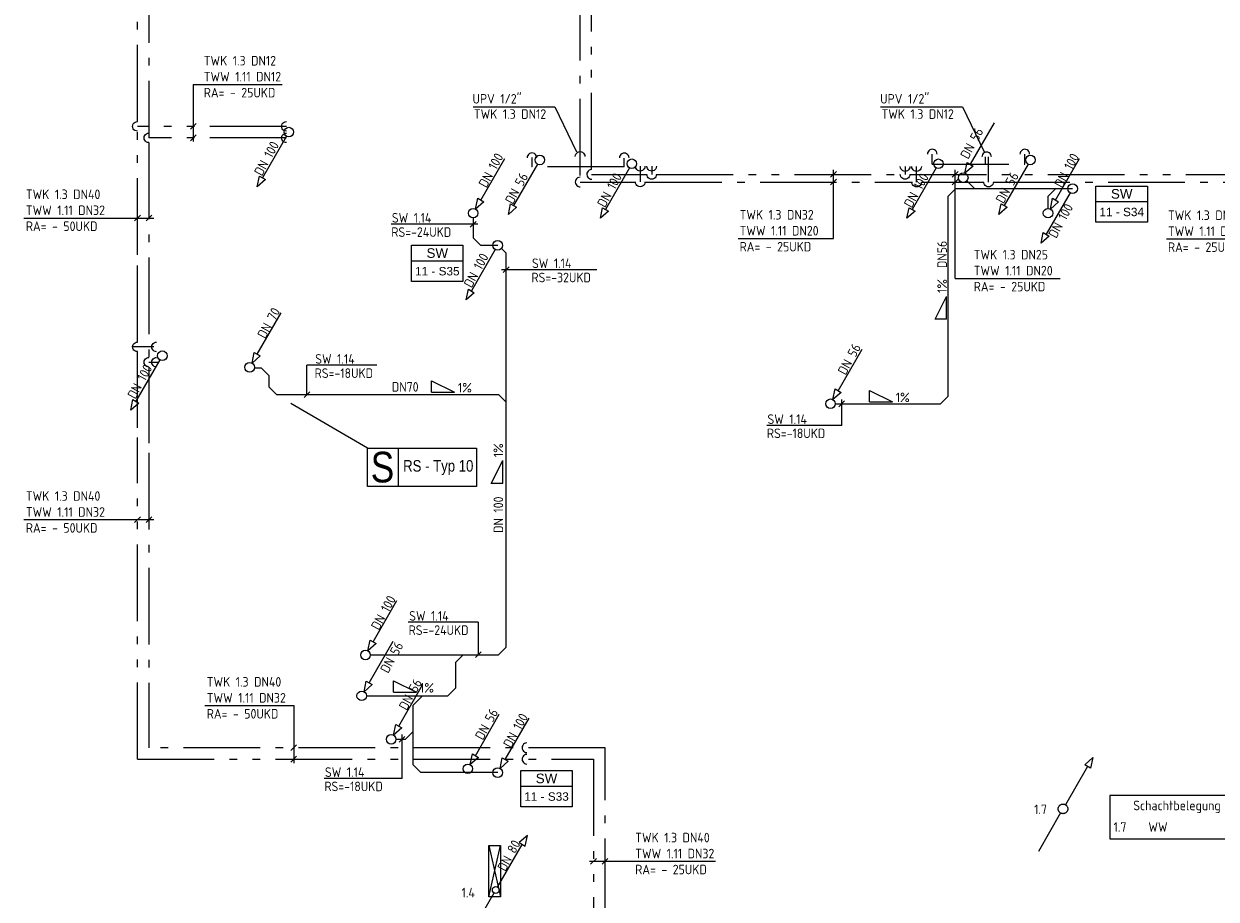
# Model space of a CAD drawing. Header units: metres. Extents: x -5 to 278, y -19 to 180.
# Tile 52 of 59: x 166 to 182, y 147 to 159. Entities that reach past the tile are written whole.
import ezdxf
from ezdxf.enums import TextEntityAlignment as Align

# ---------------------------------------------------------------- set-up
doc = ezdxf.new("R2010")
doc.units = ezdxf.units.M
doc.header["$LTSCALE"] = 0.1
doc.linetypes.add('_PGMM_Ge_2Pkt', pattern=[16, 10, -2, 0, -2, 0, -2])
doc.linetypes.add('_PGMM_Ge_Pkt', pattern=[14, 10, -2, 0, -2])
doc.layers.get('0').update_dxf_attribs({"linetype": 'CONTINUOUS', "lineweight": 20})
for name, color, linetype, lineweight in [('S_Feuerlöschleitung trocken', 90, '_PGMM_FLT', 20), ('S_Feuerlöschleitung trocken TXT', 52, 'CONTINUOUS', 20), ('S_Kaltwasser', 90, '_PGMM_Ge_Pkt', 20), ('S_Schmutzwasser', 34, 'CONTINUOUS', 20), ('S_Schmutzwasser TXT', 34, 'CONTINUOUS', 20), ('S_Stempel Schott', 125, 'CONTINUOUS', 20), ('S_TXT Strang SW', 30, 'CONTINUOUS', 20), ('S_TXT_W+K+Z', 125, 'CONTINUOUS', 20), ('S_Warmwasser', 10, '_PGMM_Ge_2Pkt', 20), ('S_Weichwasser_3dH', 140, '_PGMM_Ge_Pkt', 20)]:
    doc.layers.add(name, color=color, linetype=linetype, lineweight=lineweight)
doc.styles.add('ACS_ISOCT', font='ISOCT')
doc.styles.add('Arial', font='arial.ttf')
doc.styles.add('ARIAL_NARROW', font='ARIALN.TTF')
doc.styles.get("Standard").update_dxf_attribs({"font": 'isocp.shx', "height": 0.001})
doc.styles.add('TGA_E2-02$0$STANDARD', font='isocp3.shx')
doc.linetypes.add('_PGMM_FLT', pattern='A,8,0,["FLT",ACS_ISOCT,S=1,R=0,X=0,Y=-0.5],-3.2', length=11.2)

# ---------------------------------------------------------------- blocks, each defined once
blk = doc.blocks.new('Feuerlöschschrank')
at = {"color": 0, "linetype": 'ByBlock'}
blk.add_lwpolyline([(0.15, 0), (0, 0), (0, 0.67), (0.15, 0.67)], close=True, dxfattribs=at)
for points in [[(0, 0), (0.15, 0.67)], [(0, 0.67), (0.15, 0)]]:
    blk.add_lwpolyline(points, dxfattribs=at)
blk = doc.blocks.new('*U26')
at = {"color": 0, "linetype": 'ByBlock'}
blk.add_wipeout([(0, 0), (0.671, 0), (0.671, -0.473), (0, -0.473)], dxfattribs=at)
blk.add_lwpolyline([(0, 0), (0.671, 0), (0.671, -0.473), (0, -0.473)], close=True, dxfattribs=at)
blk.add_lwpolyline([(0, -0.203), (0.671, -0.203)], dxfattribs=at)
blk.add_lwpolyline([(0, -0.203), (0.671, -0.203)], dxfattribs=at)
at = {"color": 0, "linetype": 'ByBlock', "insert": (0.336, -0.102), "char_height": 0.125, "width": 0.20598, "attachment_point": 5, "style": 'ACS_ISOCT'}
blk.add_mtext('{\\fArial|b0|i0|c0|p34;SW}', dxfattribs=at)
at = {"color": 0, "linetype": 'ByBlock', "style": 'Arial'}
blk.add_attdef('STRANG_NR.', text='', height=0.11, dxfattribs=at).set_placement((0.336, -0.338), align=Align.MIDDLE_CENTER)

msp = doc.modelspace()

# ---------------------------------------------------------------- linework, layer by layer
at = {"layer": 'S_Feuerlöschleitung trocken', "linetype": 'Continuous', "ltscale": 2}
for p, q in [((172.887, 148.131), (172.781, 148.037)), ((172.859, 147.992), (172.887, 148.131)), ((172.781, 148.037), (172.859, 147.992))]:
    msp.add_line(p, q, dxfattribs=at)
at = {"layer": 'S_Feuerlöschleitung trocken', "linetype": '_PGMM_FLT', "ltscale": 2}
for p, q in [((172.498, 147.457), (172.82, 148.014)), ((172.132, 146.824), (172.453, 147.38))]:
    msp.add_line(p, q, dxfattribs=at)
at = {"layer": 'S_Feuerlöschleitung trocken', "linetype": 'Continuous'}
msp.add_ellipse((172.475, 147.419), major_axis=(0, 0.0445), ratio=1, start_param=-1.570796, end_param=4.712389, dxfattribs=at)
at = {"layer": 'S_Kaltwasser'}
for p, q in [((167.95, 175.975), (167.95, 157.233)), ((173.575, 156.741), (173.575, 164.687)), ((169.743, 157.233), (167.95, 157.233)), ((167.95, 157.171), (167.95, 154.367)), ((172.947, 156.977), (172.947, 156.857)), ((174.151, 156.857), (174.151, 156.969)), ((178.169, 156.888), (178.169, 157.022)), ((178.861, 156.984), (178.861, 156.888)), ((178.904, 156.656), (178.904, 156.984)), ((179.376, 156.888), (179.376, 157.022)), ((174.151, 156.857), (172.947, 156.857)), ((174.359, 156.863), (174.359, 156.657)), ((177.965, 156.656), (177.965, 156.859)), ((178.169, 156.888), (179.376, 156.888)), ((173.575, 156.656), (174.297, 156.656)), ((174.422, 156.656), (177.912, 156.656)), ((178.028, 156.656), (178.841, 156.656)), ((178.966, 156.656), (184.331, 156.656)), ((167.95, 154.305), (168.064, 154.305)), ((167.95, 154.242), (167.95, 153.248)), ((167.95, 153.122), (167.95, 149.275)), ((173.9, 149.275), (167.95, 149.275)), ((173.9, 147.092), (173.9, 149.275))]:
    msp.add_line(p, q, dxfattribs=at)
at = {"layer": 'S_Kaltwasser', "linetype": 'Continuous', "extrusion": (0, 0, -1)}
for centre, major_axis, start_param, end_param in [((167.949, 157.233), (-0.0442, 0.0442), 3.923368, 7.080795), ((169.743, 157.233), (-0.0442, 0.0442), 3.923368, 7.080795), ((173.575, 156.991), (0.0442, 0.0442), 3.923368, 7.080795), ((174.359, 156.862), (0, -0.0625), 4.708766, 7.866194), ((177.965, 156.858), (0.0442, 0.0442), 0.781775, 3.939203), ((174.359, 156.657), (0, -0.0625), 4.708766, 7.866194), ((177.965, 156.656), (0.0442, 0.0442), 0.781775, 3.939203), ((178.904, 156.656), (0.0442, 0.0442), 0.781775, 3.939203), ((167.95, 154.305), (-0.0442, 0.0442), 3.923368, 7.080795), ((168.05, 154.305), (-0.0442, 0.0442), 3.923368, 7.080795)]:
    msp.add_ellipse(centre, major_axis=major_axis, ratio=1, start_param=start_param, end_param=end_param, dxfattribs=at)
at = {"layer": 'S_Kaltwasser', "linetype": 'Continuous'}
for centre, major_axis in [((172.947, 156.973), (0, 0.0625)), ((174.151, 156.972), (0, 0.0625)), ((178.169, 157.022), (0, 0.0625)), ((178.879, 156.984), (0, 0.0625)), ((179.376, 157.022), (0, 0.0625)), ((173.575, 156.656), (-0.0625, -0.0014)), ((172.88, 149.275), (-0.0625, 0))]:
    msp.add_ellipse(centre, major_axis=major_axis, ratio=1, start_param=4.708766, end_param=7.866194, dxfattribs=at)
at = {"layer": 'S_Schmutzwasser'}
for p, q in [((178.975, 157.429), (178.663, 156.888)), ((169.744, 157.254), (169.431, 156.713)), ((172.279, 156.421), (172.591, 156.962)), ((179.779, 156.421), (180.091, 156.962)), ((173.019, 156.891), (172.706, 156.35)), ((174.219, 156.841), (173.906, 156.3)), ((178.219, 156.841), (177.906, 156.3)), ((178.595, 156.771), (178.624, 156.91)), ((178.702, 156.865), (178.595, 156.771)), ((178.624, 156.91), (178.702, 156.865)), ((179.419, 156.891), (179.106, 156.35)), ((169.364, 156.596), (169.392, 156.735)), ((169.47, 156.69), (169.364, 156.596)), ((169.392, 156.735), (169.47, 156.69)), ((178.719, 156.57), (178.619, 156.67)), ((178.377, 156.47), (178.477, 156.57)), ((178.477, 156.57), (180, 156.57)), ((179.969, 156.516), (179.656, 155.975)), ((179.68, 156.47), (179.78, 156.57)), ((172.211, 156.304), (172.24, 156.444)), ((172.318, 156.399), (172.211, 156.304)), ((172.24, 156.444), (172.318, 156.399)), ((172.639, 156.233), (172.667, 156.372)), ((172.745, 156.327), (172.639, 156.233)), ((172.667, 156.372), (172.745, 156.327)), ((178.377, 153.863), (178.377, 156.47)), ((179.039, 156.233), (179.067, 156.372)), ((179.145, 156.327), (179.039, 156.233)), ((179.067, 156.372), (179.145, 156.327)), ((179.68, 156.311), (179.68, 156.47)), ((179.711, 156.304), (179.74, 156.444)), ((179.818, 156.399), (179.711, 156.304)), ((179.74, 156.444), (179.818, 156.399)), ((172.18, 156.187), (172.18, 155.93)), ((173.839, 156.183), (173.867, 156.322)), ((173.945, 156.277), (173.839, 156.183)), ((173.867, 156.322), (173.945, 156.277)), ((177.839, 156.183), (177.867, 156.322)), ((177.945, 156.277), (177.839, 156.183)), ((177.867, 156.322), (177.945, 156.277)), ((172.18, 155.93), (172.28, 155.83)), ((179.589, 155.858), (179.617, 155.997)), ((179.695, 155.952), (179.589, 155.858)), ((179.617, 155.997), (179.695, 155.952)), ((172.469, 155.776), (172.156, 155.235)), ((172.5, 155.83), (172.28, 155.83)), ((172.549, 155.791), (172.61, 155.73)), ((172.61, 150.589), (172.61, 155.73)), ((172.089, 155.118), (172.117, 155.257)), ((172.117, 155.257), (172.195, 155.212)), ((172.195, 155.212), (172.089, 155.118)), ((169.363, 154.41), (169.676, 154.951)), ((176.941, 153.934), (177.254, 154.475)), ((168.094, 154.336), (167.781, 153.795)), ((169.296, 154.293), (169.324, 154.432)), ((169.402, 154.387), (169.296, 154.293)), ((169.324, 154.432), (169.402, 154.387)), ((169.327, 154.234), (169.416, 154.234)), ((169.416, 154.234), (169.516, 154.134)), ((169.516, 154.134), (169.516, 153.984)), ((169.516, 153.984), (169.616, 153.884)), ((169.616, 153.884), (172.51, 153.884)), ((172.51, 153.884), (172.61, 153.784)), ((176.874, 153.817), (176.902, 153.956)), ((176.98, 153.911), (176.874, 153.817)), ((176.902, 153.956), (176.98, 153.911)), ((178.277, 153.763), (178.377, 153.863)), ((167.714, 153.678), (167.742, 153.817)), ((167.82, 153.772), (167.714, 153.678)), ((167.742, 153.817), (167.82, 153.772)), ((176.905, 153.763), (178.277, 153.763)), ((170.874, 150.656), (171.186, 151.197)), ((170.806, 150.539), (170.835, 150.679)), ((170.913, 150.634), (170.806, 150.539)), ((170.825, 150.123), (171.138, 150.664)), ((170.835, 150.679), (170.913, 150.634)), ((172.61, 150.589), (172.51, 150.489)), ((170.839, 150.489), (172.51, 150.489)), ((172.051, 150.489), (171.951, 150.389)), ((171.951, 150.389), (171.951, 150.052)), ((170.758, 150.006), (170.786, 150.145)), ((170.786, 150.145), (170.864, 150.1)), ((170.864, 150.1), (170.758, 150.006)), ((170.789, 149.952), (171.851, 149.952)), ((171.209, 149.556), (171.521, 150.097)), ((171.52, 149.952), (171.399, 149.831)), ((171.951, 150.052), (171.851, 149.952)), ((171.399, 149.05), (171.399, 149.831)), ((172.209, 149.171), (172.521, 149.712)), ((172.599, 149.121), (172.911, 149.662)), ((171.141, 149.439), (171.17, 149.579)), ((171.248, 149.534), (171.141, 149.439)), ((171.17, 149.579), (171.248, 149.534)), ((171.399, 149.485), (171.299, 149.385)), ((171.172, 149.385), (171.299, 149.385)), ((172.141, 149.054), (172.17, 149.194)), ((172.17, 149.194), (172.248, 149.149)), ((171.499, 148.95), (171.399, 149.05)), ((172.248, 149.149), (172.141, 149.054)), ((172.531, 149.004), (172.56, 149.144)), ((172.638, 149.099), (172.531, 149.004)), ((172.56, 149.144), (172.638, 149.099)), ((172.5, 148.95), (171.499, 148.95))]:
    msp.add_line(p, q, dxfattribs=at)
at = {"layer": 'S_Schmutzwasser', "linetype": 'Continuous'}
for centre in [(169.775, 157.308), (173.05, 156.945), (174.25, 156.895), (178.25, 156.895), (179.45, 156.945), (178.573, 156.713), (180, 156.57), (172.18, 156.25), (179.68, 156.25), (172.5, 155.83), (168.125, 154.39), (169.264, 154.239), (176.842, 153.763), (170.775, 150.485), (170.726, 149.952), (171.11, 149.385), (172.11, 149), (172.5, 148.95)]:
    msp.add_ellipse(centre, major_axis=(0, 0.0625), ratio=1, start_param=-1.570796, end_param=4.712389, dxfattribs=at)
at = {"layer": 'S_Schmutzwasser TXT'}
for p, q in [((172.24, 156.106), (171.111, 156.106)), ((172.142, 156.066), (172.217, 156.141)), ((172.573, 155.475), (172.648, 155.551)), ((173.795, 155.513), (172.551, 155.513)), ((178.206, 154.865), (178.356, 155.165)), ((178.356, 154.865), (178.356, 155.165)), ((178.356, 154.865), (178.206, 154.865)), ((170.923, 154.265), (170.012, 154.265)), ((170.012, 153.883), (170.012, 154.265)), ((171.637, 153.914), (171.637, 154.064)), ((171.637, 154.064), (171.937, 153.914)), ((169.975, 153.846), (170.05, 153.921)), ((171.637, 153.914), (171.937, 153.914)), ((177.349, 153.788), (177.349, 153.938)), ((177.349, 153.938), (177.649, 153.788)), ((176.951, 153.725), (177.026, 153.801)), ((176.989, 153.479), (176.989, 153.819)), ((177.349, 153.788), (177.649, 153.788)), ((176.989, 153.479), (176.011, 153.479)), ((172.416, 152.722), (172.566, 153.022)), ((172.566, 152.722), (172.566, 153.022)), ((172.566, 152.722), (172.416, 152.722)), ((172.246, 150.912), (171.334, 150.912)), ((172.246, 150.912), (172.246, 150.489)), ((172.209, 150.453), (172.284, 150.528)), ((171.142, 149.998), (171.142, 150.148)), ((171.142, 150.148), (171.442, 149.998)), ((171.142, 149.998), (171.442, 149.998)), ((171.214, 149.347), (171.289, 149.423)), ((171.252, 148.873), (171.252, 149.446)), ((171.252, 148.873), (170.235, 148.873))]:
    msp.add_line(p, q, dxfattribs=at)
at = {"layer": 'S_Stempel Schott'}
for p, q in [((170.803, 153.183), (169.803, 153.767)), ((171.203, 153.183), (171.203, 152.683))]:
    msp.add_line(p, q, dxfattribs=at)
msp.add_lwpolyline([(170.803, 153.183), (172.223, 153.183), (172.223, 152.683), (170.803, 152.683)], close=True, dxfattribs=at)
at = {"layer": 'S_TXT_W+K+Z'}
for p, q in [((168.528, 157.93), (169.687, 157.93)), ((168.528, 157.93), (168.528, 157.185)), ((172.178, 157.638), (173.244, 157.638)), ((173.244, 157.638), (173.527, 157.052)), ((177.496, 157.638), (178.562, 157.638)), ((178.562, 157.638), (178.845, 157.052)), ((168.491, 157.345), (168.566, 157.421)), ((168.491, 157.195), (168.566, 157.271)), ((176.842, 156.719), (176.918, 156.794)), ((176.88, 155.921), (176.88, 156.815)), ((178.431, 156.719), (178.507, 156.794)), ((178.469, 155.399), (178.469, 156.815)), ((176.842, 156.619), (176.918, 156.694)), ((178.431, 156.619), (178.507, 156.694)), ((166.318, 156.187), (168.014, 156.187)), ((167.762, 156.149), (167.838, 156.224)), ((167.912, 156.149), (167.988, 156.224)), ((175.637, 155.921), (176.88, 155.921)), ((181.225, 155.914), (182.468, 155.914)), ((178.469, 155.399), (179.836, 155.399)), ((167.762, 152.213), (167.838, 152.288)), ((167.912, 152.213), (167.988, 152.288)), ((166.318, 152.251), (168.014, 152.251)), ((168.679, 149.825), (169.839, 149.825)), ((169.839, 149.825), (169.839, 149.074)), ((169.801, 149.237), (169.876, 149.313)), ((169.801, 149.087), (169.876, 149.163)), ((173.696, 147.793), (175.342, 147.793)), ((173.712, 147.755), (173.788, 147.83)), ((173.862, 147.755), (173.938, 147.83))]:
    msp.add_line(p, q, dxfattribs=at)
msp.add_lwpolyline([(180.485, 148.085), (182.562, 148.085), (182.562, 148.65), (180.485, 148.65)], close=True, dxfattribs=at)
at = {"layer": 'S_Warmwasser'}
for p, q in [((167.8, 157.446), (167.8, 176.125)), ((173.725, 156.819), (173.725, 164.537)), ((167.8, 155.707), (167.799, 157.321)), ((169.743, 157.383), (167.8, 157.383)), ((174.509, 156.863), (174.509, 156.756)), ((177.815, 156.858), (177.815, 156.756)), ((173.725, 156.756), (174.447, 156.756)), ((174.572, 156.756), (177.753, 156.756)), ((177.878, 156.756), (184.481, 156.756)), ((167.8, 154.569), (167.8, 155.707)), ((168.013, 154.505), (167.727, 154.505)), ((167.8, 153.448), (167.8, 154.444)), ((167.8, 149.125), (167.8, 153.323)), ((167.8, 149.125), (173.75, 149.125)), ((173.75, 149.125), (173.75, 146.942))]:
    msp.add_line(p, q, dxfattribs=at)
at = {"layer": 'S_Warmwasser', "linetype": 'Continuous', "extrusion": (0, 0, -1)}
for centre, major_axis, start_param, end_param in [((167.799, 157.383), (-0.0442, 0.0442), 3.923368, 7.080795), ((169.743, 157.383), (-0.0442, 0.0442), 3.923368, 7.080795), ((174.509, 156.862), (0, -0.0625), 4.708766, 7.866194), ((177.815, 156.858), (0.0442, 0.0442), 0.781775, 3.939203), ((174.509, 156.756), (0, -0.0625), 4.708766, 7.866194), ((177.815, 156.756), (0.0442, 0.0442), 0.781775, 3.939203), ((167.799, 154.506), (-0.0442, 0.0442), 3.923368, 7.080795), ((168.05, 154.505), (-0.0442, 0.0442), 3.923368, 7.080795)]:
    msp.add_ellipse(centre, major_axis=major_axis, ratio=1, start_param=start_param, end_param=end_param, dxfattribs=at)
at = {"layer": 'S_Warmwasser', "linetype": 'Continuous'}
for centre, major_axis in [((173.725, 156.756), (-0.0625, -0.0014)), ((172.88, 149.125), (-0.0625, 0))]:
    msp.add_ellipse(centre, major_axis=major_axis, ratio=1, start_param=4.708766, end_param=7.866194, dxfattribs=at)
at = {"layer": 'S_Weichwasser_3dH'}
for p, q in [((180.196, 149.029), (179.908, 148.53)), ((180.158, 149.052), (180.264, 149.146)), ((180.235, 149.007), (180.158, 149.052)), ((180.264, 149.146), (180.235, 149.007)), ((179.843, 148.424), (179.554, 147.923))]:
    msp.add_line(p, q, dxfattribs=at)
msp.add_ellipse((179.875, 148.477), major_axis=(0, 0.0625), ratio=1, start_param=-1.570796, end_param=4.712389, dxfattribs=at)

# ---------------------------------------------------------------- block references
at = {"layer": 'S_Feuerlöschleitung trocken', "linetype": 'Continuous'}
msp.add_blockref('Feuerlöschschrank', (172.385, 147.331), dxfattribs=at)
at = {"layer": 'S_TXT Strang SW', "lineweight": -3}
msp.add_blockref('*U26', (172.801, 148.976), dxfattribs=at).add_auto_attribs({'STRANG_NR.': '11 - S33'})

# ---------------------------------------------------------------- texts
at = {"layer": 'S_Feuerlöschleitung trocken TXT', "lineweight": 30}
msp.add_text('DN 80', height=0.125, rotation=61.3658, dxfattribs=at).set_placement((172.599, 147.652))
at = {"layer": 'S_Feuerlöschleitung trocken TXT', "lineweight": 30, "style": 'TGA_E2-02$0$STANDARD'}
msp.add_text('1.4', height=0.125, dxfattribs=at).set_placement((172.029, 147.322))
at = {"layer": 'S_Schmutzwasser TXT'}
for s, rotation, p in [('DN 100', 61.3658, (169.425, 156.726)), ('DN 56', 61.3658, (178.637, 156.946)), ('DN 100', 61.3658, (172.353, 156.572)), ('DN 100', 61.3658, (179.864, 156.57)), ('DN 56', 61.3658, (172.699, 156.357)), ('DN 100', 61.3658, (173.9, 156.314)), ('DN 100', 61.3658, (177.902, 156.31)), ('DN 56', 61.3658, (179.099, 156.366)), ('DN 100', 61.3658, (179.786, 155.913)), ('1%%%  DN56', 90, (178.36, 155.209)), ('DN 100', 61.3658, (172.16, 155.266)), ('DN 70', 61.3658, (169.467, 154.603)), ('DN 56', 61.3658, (177.039, 154.128)), ('DN 100', 61.3658, (167.772, 153.815)), ('1%%%', 90, (172.57, 153.066)), ('DN 100', 90, (172.571, 152.078)), ('DN 100', 61.3658, (170.95, 150.799)), ('DN 56', 61.3658, (171.07, 150.237)), ('DN 56', 61.3658, (171.313, 149.753)), ('DN 56', 61.3658, (172.307, 149.365)), ('DN 100', 61.3658, (172.674, 149.262))]:
    msp.add_text(s, height=0.125, rotation=rotation, dxfattribs=at).set_placement(p)
for s, p in [('RS=-24UKD', (171.112, 155.941)), ('RS=-32UKD', (172.94, 155.348)), ('RS=-18UKD', (170.112, 154.1)), ('DN70', (171.119, 153.921)), ('1%%%', (171.981, 153.91)), ('1%%%', (177.693, 153.784)), ('RS=-18UKD', (176.012, 153.315)), ('RS=-24UKD', (171.338, 150.747)), ('1%%%', (171.486, 149.994)), ('RS=-18UKD', (170.239, 148.708))]:
    msp.add_text(s, height=0.125, dxfattribs=at).set_placement(p)
at = {"layer": 'S_Schmutzwasser TXT', "char_height": 0.125, "width": 13.51068, "attachment_point": 1}
for insert in [(171.119, 156.252), (172.947, 155.659), (170.119, 154.411), (176.019, 153.625), (171.345, 151.058), (170.246, 149.019)]:
    msp.add_mtext('SW 1.14 ', dxfattribs=dict(at, insert=insert))
at = {"layer": 'S_Stempel Schott', "style": 'ARIAL_NARROW'}
for s, height, p in [('S', 0.4, (170.844, 152.737)), ('RS - Typ 10', 0.15, (171.266, 152.878))]:
    msp.add_text(s, height=height, dxfattribs=at).set_placement(p)
at = {"layer": 'S_TXT_W+K+Z'}
for s, p in [('UPV 1/2"', (172.172, 157.68)), ('UPV 1/2"', (177.49, 157.68)), ('Schachtbelegung', (180.791, 148.459)), ('1.7', (179.498, 148.409)), ('1.7    WW                 DN 25', (180.535, 148.178))]:
    msp.add_text(s, height=0.125, dxfattribs=at).set_placement(p)
at = {"layer": 'S_TXT_W+K+Z', "char_height": 0.125, "width": 13.51068, "attachment_point": 1}
for s, insert in [('TWK 1.3 DN12\\PTWW 1.11 DN12\\PRA= - 25UKD', (168.665, 158.302)), ('TWK 1.3 DN12', (172.189, 157.606)), ('TWK 1.3 DN12', (177.507, 157.606)), ('TWK 1.3 DN40\\PTWW 1.11 DN32\\PRA= - 50UKD', (166.344, 156.559)), ('TWK 1.3 DN32\\PTWW 1.11 DN20\\PRA= - 25UKD', (175.656, 156.292)), ('TWK 1.3 DN25\\PTWW 1.11 DN20\\PRA= - 25UKD', (181.244, 156.286)), ('TWK 1.3 DN25\\PTWW 1.11 DN20\\PRA= - 25UKD', (178.71, 155.771)), ('TWK 1.3 DN40\\PTWW 1.11 DN32\\PRA= - 50UKD', (166.344, 152.622)), ('TWK 1.3 DN40\\PTWW 1.11 DN32\\PRA= - 50UKD', (168.704, 150.197)), ('TWK 1.3 DN40\\PTWW 1.11 DN32\\PRA= - 25UKD', (174.294, 148.165))]:
    msp.add_mtext(s, dxfattribs=dict(at, insert=insert))

# ---------------------------------------------------------------- next in the draw order: block references
at = {"layer": 'S_TXT Strang SW', "lineweight": -3}
for p, values in [((180.305, 156.604), {'STRANG_NR.': '11 - S34'}), ((171.376, 155.831), {'STRANG_NR.': '11 - S35'})]:
    msp.add_blockref('*U26', p, dxfattribs=at).add_auto_attribs(values)

doc.saveas('drawing.dxf')
